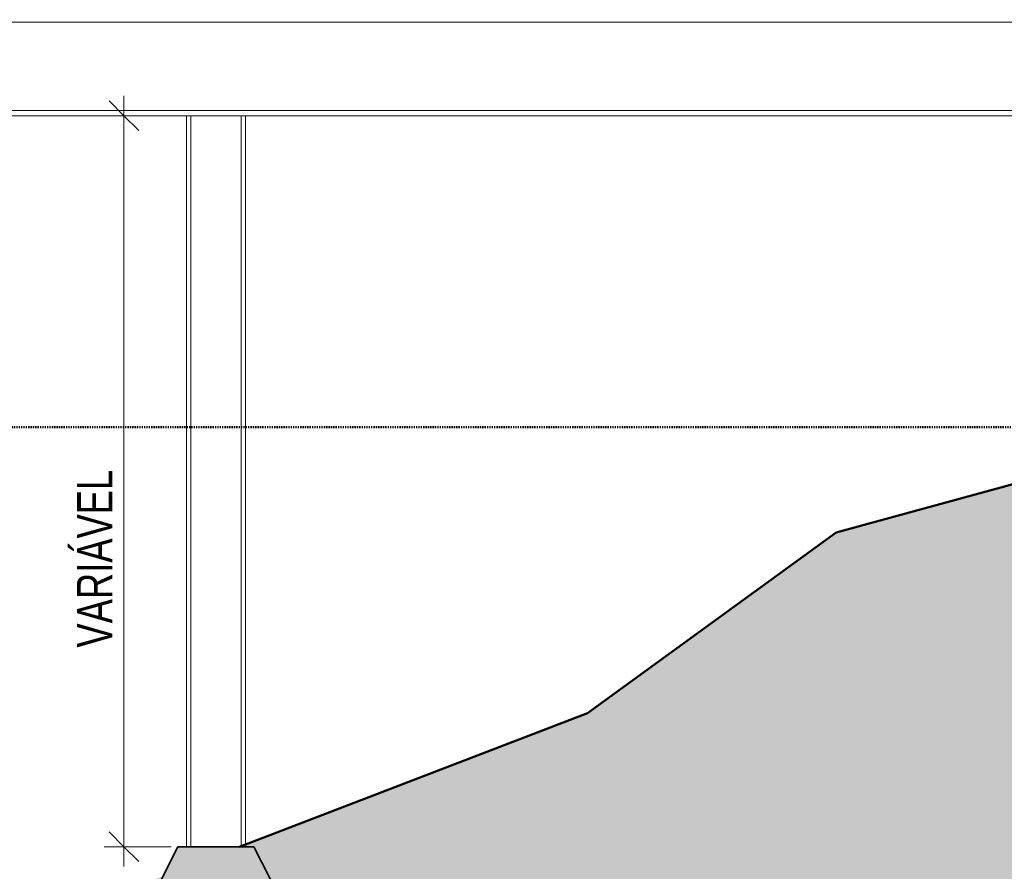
# Model space of a CAD drawing. Header units: millimetres. Extents: x -889849 to -835829, y 138522 to 158934.
# Tile 7 of 28: x -858453 to -855956, y 149914 to 152073. Entities that reach past the tile are written whole.
import ezdxf

# ---------------------------------------------------------------- set-up
doc = ezdxf.new("R2010")
doc.units = ezdxf.units.MM
doc.header["$XCLIPFRAME"] = 2
doc.linetypes.add('Tracejada', pattern=[6.35, 3.175, -3.175])
doc.linetypes.add('TRAÇO 2_5mm', pattern=[6, 3, -3])
for name, color, linetype, lineweight in [('A-ANNO-DIMS', 211, 'Continuous', 5), ('A-ANNO-DIMS-50', 211, 'Continuous', 5), ('A-ANNO-SYMB', 150, 'Continuous', 5), ('A-DETL', 90, 'Continuous', 5), ('A-DETL-GENF', 92, 'Continuous', 5), ('G-ANNO-REFR', 1, 'Tracejada', 5), ('S-BEAM', 12, 'Continuous', 15), ('S-COLS', 52, 'Continuous', 15)]:
    doc.layers.add(name, color=color, linetype=linetype, lineweight=lineweight)
doc.styles.add('Swis721 LtCn BT_2', font='swisscl.ttf', dxfattribs={"height": 90})
doc.dimstyles.new('Linear_wCenter_-_3mm_Arial_1', dxfattribs={"dimscale": 304.8, "dimtxt": 91.676869, "dimasz": 0.246063, "dimexe": 0.164042, "dimexo": 0.0625, "dimgap": 0, "dimtad": 1, "dimlfac": 0.001, "dimrnd": 0.01, "dimzin": 0, "dimdsep": 46, "dimtxsty": 'Swis721 LtCn BT_2', "dimblk1": 'OBLIQUE', "dimblk2": 'OBLIQUE', "dimsah": 1, "dimcen": 0.09, "dimdle": 0.164042, "dimazin": 0, "dimtfac": 1, "dimtdec": 4, "dimtix": 1, "dimtmove": 2, "dimatfit": 3, "dimfxl": 0.393701, "dimfxlon": 1, "dimtvp": 1, "dimtolj": 1, "dimtzin": 0, "dimarcsym": 2})
picture_1 = doc.add_image_def('image1.png', size_in_pixel=(1000, 904))
picture_2 = doc.add_image_def('image2.png', size_in_pixel=(1500, 1617))
picture_3 = doc.add_image_def('image3.png', size_in_pixel=(1556, 1639))

# ---------------------------------------------------------------- blocks, each defined once
blk = doc.blocks.new('DIMBLOCK9-CORTE ESQUEMÁTICO')
at = {"layer": 'A-ANNO-DIMS-50', "lineweight": 15}
for p, q in [((-858189, 151830), (-858226.5, 151867.5)), ((-858189, 151830), (-858151.5, 151792.5)), ((-858189, 149975.9), (-858226.5, 150013.4)), ((-858189, 149975.9), (-858151.5, 149938.4))]:
    blk.add_line(p, q, dxfattribs=at)
at = {"layer": 'A-ANNO-DIMS-50'}
for p, q in [((-858189, 151880), (-858189, 149925.9)), ((-858069, 151830), (-858239, 151830)), ((-858189, 151830), (-858069, 151830)), ((-858069, 149975.9), (-858239, 149975.9)), ((-858189, 149975.9), (-858069, 149975.9))]:
    blk.add_line(p, q, dxfattribs=at)
at = {"layer": 'A-ANNO-DIMS-50', "color": 0, "insert": (-858308.1, 150480.9), "char_height": 90, "width": 518.629, "attachment_point": 1, "rotation": 90, "line_spacing_factor": 0.970126, "style": 'Swis721 LtCn BT_2'}
blk.add_mtext('VARIÁVEL', dxfattribs=at)
blk = doc.blocks.new('_Oblique')
at = {"color": 0, "linetype": 'ByBlock', "lineweight": -2}
blk.add_line((-0.5, -0.5), (0.5, 0.5), dxfattribs=at)

msp = doc.modelspace()

# ---------------------------------------------------------------- hatches: boundary and pattern name
at = {"layer": 'A-DETL-GENF'}
h = msp.add_hatch(dxfattribs=at)
h.set_pattern_fill('FP2_13', color=252, style=0, pattern_type=2)
h.set_pattern_definition([(315, (-854619.73, 150500), (224.5064, 0), [158.75, -158.75]), (315, (-854577.63, 150542.1), (224.5064, 0), [158.75, -158.75]), (315, (-854535.53, 150584.2), (224.5064, 0), [158.75, -158.75]), (45, (-854507.46, 150584.2), (0, 224.5064), [158.75, -158.75]), (45, (-854465.36, 150542.1), (0, 224.5064), [158.75, -158.75]), (45, (-854423.26, 150500), (0, 224.5064), [158.75, -158.75])])
h.paths.add_polyline_path([(-879032.096, 144075.263), (-872119.951, 144075.263), (-872119.951, 146450), (-862232.946, 146450), (-852759.258, 150517.654), (-838739.951, 150517.654), (-838739.951, 151480), (-838972.314, 151480), (-838972.314, 152000), (-840115.222, 152000), (-840115.222, 151730), (-841314.498, 151784.162), (-842514.256, 151826.293), (-843714.377, 151856.39), (-844914.739, 151874.449), (-846115.222, 151880.469), (-847315.705, 151874.449), (-848516.067, 151856.39), (-849716.188, 151826.293), (-850915.946, 151784.162), (-852115.222, 151730), (-852115.642, 152000), (-853830.637, 152000), (-853830.523, 151824.776), (-853562.255, 151298.27), (-853562.255, 151085), (-854362.255, 151085), (-854362.255, 151272.294), (-854332.083, 151331.51), (-856381.899, 150773.172), (-857012.933, 150314.7), (-857895.588, 149975.88), (-857859.397, 149975.88), (-857555.646, 149379.733), (-857555.646, 149192.439), (-858355.646, 149192.439), (-858355.646, 149379.733), (-858089.898, 149901.291), (-859346.884, 149418.78), (-861164.078, 148326.899), (-862419.575, 148188.717), (-862419.575, 147606.721), (-862752.587, 147606.721), (-862752.587, 148350), (-872819.951, 148350), (-872819.951, 145600), (-873069.951, 145600), (-873069.951, 146600), (-875213.564, 145750), (-876663.656, 145073.811), (-878987.621, 144152.296)], flags=0)
h = msp.add_hatch(dxfattribs=at)
h.set_pattern_fill('FP2_10', style=0, pattern_type=2)
h.set_pattern_definition([(50, (-854619.73, 150500), (45.54636, -3.98493), [4.763, -52.388]), (355, (-854619.73, 150500), (-8.81056, 47.76465), [3.81, -41.91]), (100.451, (-854615.933, 150499.67), (36.73616, 43.779), [4.048, -44.523]), (46.184, (-854619.73, 150512.7), (67.7695, -10.5103), [7.144, -78.581]), (96.636, (-854614.08, 150511.824), (59.3503, 61.857), [6.071, -66.784]), (351.184, (-854619.73, 150512.7), (59.3514, 61.8565), [5.715, -62.865]), (21, (-854613.38, 150509.525), (37.9038, -25.5666), [4.762, -52.387]), (326, (-854613.38, 150509.525), (15.45087, 46.04735), [3.81, -41.91]), (71.451, (-854610.22, 150507.394), (53.35466, 20.47995), [4.048, -44.523]), (37.5, (-854619.729, 150500), (0.772385, 21.13837), [1.676, -39.726, 1.676, -40.869, -42.069]), (37.5, (-854619.729, 150500), (0.772385, 21.13837), [-83.947, 1.676, -40.392]), (7.5, (-854619.73, 150500), (16.70492, 25.04469), [1.676, -22.581, 1.676, -38.773, -16.034]), (7.5, (-854619.73, 150500), (16.70492, 25.04469), [-64.706, 1.676, -14.357]), (327.5, (-854633.889, 150500), (33.89791, -1.43271), [1.676, -14.199, 1.676, -47.854, -65.722]), (327.5, (-854633.889, 150500), (33.89791, -1.43271), [-65.405, 1.676, -64.046]), (317.5, (-854640.24, 150500), (37.03242, 6.35617), [1.676, -18.961, 1.676, -31.217, -46.673]), (317.5, (-854640.24, 150500), (37.03242, 6.35617), [-53.531, 1.676, -44.996])])
h.paths.add_polyline_path([(-857904.346, 149192.439), (-857555.646, 149192.439), (-857555.646, 149379.733), (-857859.397, 149975.88), (-858051.894, 149975.88), (-858355.646, 149379.733), (-858355.646, 149192.439), (-857919.871, 149192.439)], flags=0)

# ---------------------------------------------------------------- linework, layer by layer
at = {"layer": 'A-ANNO-SYMB', "linetype": 'TRAÇO 2_5mm', "lineweight": 50}
msp.add_line((-861083.855, 151040.383), (-851342.529, 151040.383), dxfattribs=at)
at = {"layer": 'A-DETL', "lineweight": 50}
for p, q in [((-854332.083, 151331.51), (-856381.899, 150773.172)), ((-856381.899, 150773.172), (-857012.933, 150314.7)), ((-857012.933, 150314.7), (-857895.588, 149975.88))]:
    msp.add_line(p, q, dxfattribs=at)
at = {"layer": 'A-DETL', "lineweight": 35}
for p, q in [((-858051.894, 149975.88), (-858355.646, 149379.733)), ((-857859.397, 149975.88), (-858051.894, 149975.88)), ((-857555.646, 149379.733), (-857859.397, 149975.88))]:
    msp.add_line(p, q, dxfattribs=at)
at = {"layer": 'S-BEAM'}
for p, q in [((-854078.132, 152066.8), (-860030.624, 152066.8)), ((-860030.624, 151843.2), (-854078.132, 151843.2)), ((-854078.132, 151830), (-860030.624, 151830))]:
    msp.add_line(p, q, dxfattribs=at)
at = {"layer": 'S-COLS'}
for p, q in [((-858030.646, 151830), (-858030.646, 149975.88)), ((-858019.646, 151830), (-858030.646, 151830)), ((-858030.646, 151830), (-858030.646, 149975.88)), ((-857880.646, 151830), (-858030.646, 151830)), ((-858019.646, 151830), (-858019.646, 149975.88)), ((-857891.646, 151830), (-857891.646, 149977.393)), ((-857880.646, 151830), (-857891.646, 151830)), ((-857880.646, 151830), (-857880.646, 149981.616)), ((-857880.646, 151830), (-857880.646, 149981.616))]:
    msp.add_line(p, q, dxfattribs=at)

# ---------------------------------------------------------------- dimensions: what is measured, and where the dimension line sits
at = {"layer": 'A-ANNO-DIMS'}
dim = msp.add_linear_dim(base=(-858189.021, 149975.88), p1=(-858069.021, 151830), p2=(-858069.021, 149975.88), angle=90, text='VARIÁVEL', dimstyle='Linear_wCenter_-_3mm_Arial_1', override={"dimpost": '<>', "dimfxl": 1854.119989}, dxfattribs=at)
dim.commit()
dim.dimension.update_dxf_attribs({"geometry": 'DIMBLOCK9-CORTE ESQUEMÁTICO', "text_midpoint": (-858248.124, 150740.205), "dimtype": 160, "text_rotation": 90})

# ---------------------------------------------------------------- pictures from other files: only their frames are drawn
at = {"layer": 'G-ANNO-REFR'}
image = msp.add_image(picture_2, insert=(-859192.805, 149714.929), size_in_units=(3710.145, 4000), dxfattribs=at)
image.set_boundary_path([(-12394.1066, 3896.72595), (-12394.1066, -2110.20276), (8283.3573, -2110.20276), (8283.3573, 3896.72595), (-12394.1066, 3896.72595)])
image.dxf.flags = 15
image = msp.add_image(picture_3, insert=(-863762.244, 147854.607), size_in_units=(6644.068, 7000), dxfattribs=at)
image.set_boundary_path([(-6109.3023, 2523.84313), (-6109.3023, -955.38866), (5868.36992, -955.38866), (5868.36992, 2523.84313), (-6109.3023, 2523.84313)])
image.dxf.flags = 15
image = msp.add_image(picture_3, insert=(-850069.344, 151295.254), size_in_units=(7536.06, 7939.778), dxfattribs=at)
image.set_boundary_path([(-8213.41235, 3129.35945), (-8213.41235, 61.94086), (2346.5436, 61.94086), (2346.5436, 3129.35945), (-8213.41235, 3129.35945)])
image.dxf.flags = 15
image = msp.add_image(picture_1, insert=(-857742.682, 150345.417), size_in_units=(5528, 5000), dxfattribs=at)
image.set_boundary_path([(-5807.90124, 2037.59494), (-5807.90124, -648.99185), (3443.9545, -648.99185), (3443.9545, 2037.59494), (-5807.90124, 2037.59494)])
image.dxf.flags = 15

doc.saveas('drawing.dxf')
